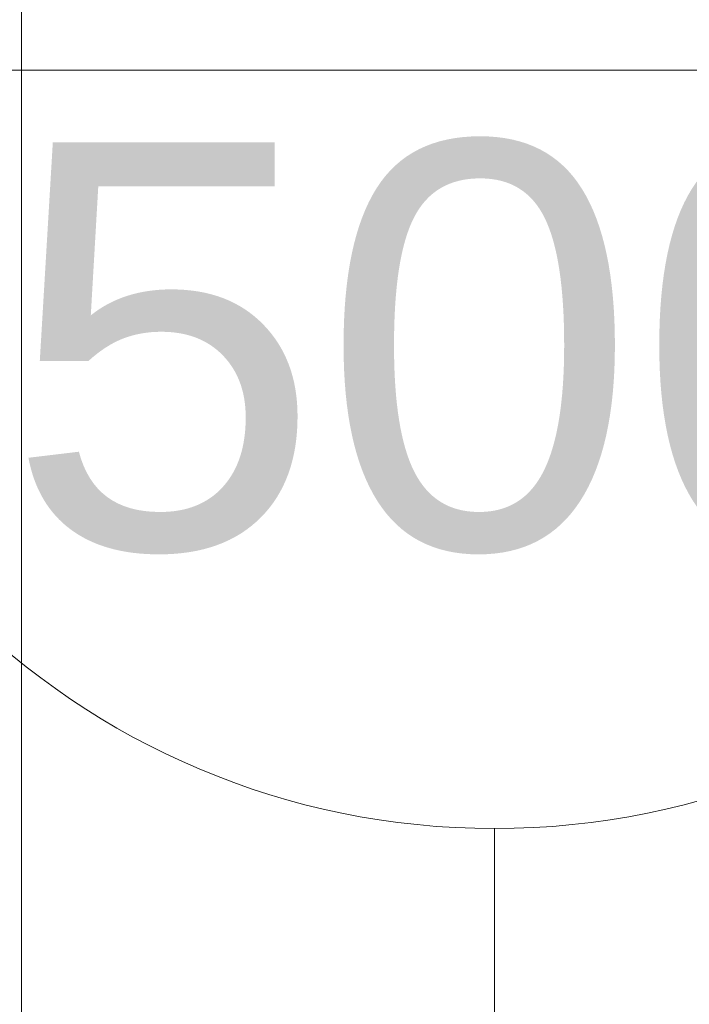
# Model space of a CAD drawing. Header units: metres. Extents: x 3 to 42.2, y -72.9 to -48.7.
# Tile 44 of 189: x 35.176 to 35.547, y -58.58 to -58.035. Entities that reach past the tile are written whole.
import ezdxf

# ---------------------------------------------------------------- set-up
doc = ezdxf.new("R2010")
doc.units = ezdxf.units.M
doc.layers.add('A-WALL', color=7, linetype='Continuous', lineweight=18)
doc.layers.add('M-HVAC-CDFF-IDEN', color=1, linetype='Continuous', lineweight=9, true_color=0xff0000)
doc.styles.add('Arial_2', font='arial.ttf', dxfattribs={"height": 0.225})

# ---------------------------------------------------------------- blocks, each defined once
blk = doc.blocks.new('4 GRE - ESCOLA DE CINEMA E AUDIOVISUAL CINE REX R07_rvt-1-1PAV')
at = {"layer": 'A-WALL', "color": 253, "true_color": 0xaaaaaa}
blk.add_line((35.1771, -61.48548), (35.1771, -57.79548), dxfattribs=at)
blk = doc.blocks.new('M_Identificador de terminal de ar_BTS - Em caixas-852561-1PAV')
at = {"layer": 'M-HVAC-CDFF-IDEN'}
blk.add_line((-0.0056, 0), (0.0056, 0), dxfattribs=at)
blk.add_circle((0, 0), 0.0056, dxfattribs=at)

msp = doc.modelspace()

# ---------------------------------------------------------------- linework, layer by layer
at = {"layer": 'M-HVAC-CDFF-IDEN'}
msp.add_line((35.43907, -58.85815), (35.43907, -58.48315), dxfattribs=at)

# ---------------------------------------------------------------- block references
at = {"lineweight": 5}
msp.add_blockref('4 GRE - ESCOLA DE CINEMA E AUDIOVISUAL CINE REX R07_rvt-1-1PAV', (0, 0), dxfattribs=at)
at = {"layer": 'M-HVAC-CDFF-IDEN', "xscale": 74.99999999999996, "yscale": 74.99999999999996, "zscale": 74.99999999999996}
msp.add_blockref('M_Identificador de terminal de ar_BTS - Em caixas-852561-1PAV', (35.43907, -58.06315), dxfattribs=at)

# ---------------------------------------------------------------- texts
at = {"layer": 'M-HVAC-CDFF-IDEN', "color": 7, "insert": (35.1684, -58.1031), "char_height": 0.225, "width": 0.6493669, "attachment_point": 1, "style": 'Arial_2'}
msp.add_mtext('500', dxfattribs=at)

doc.saveas('drawing.dxf')
